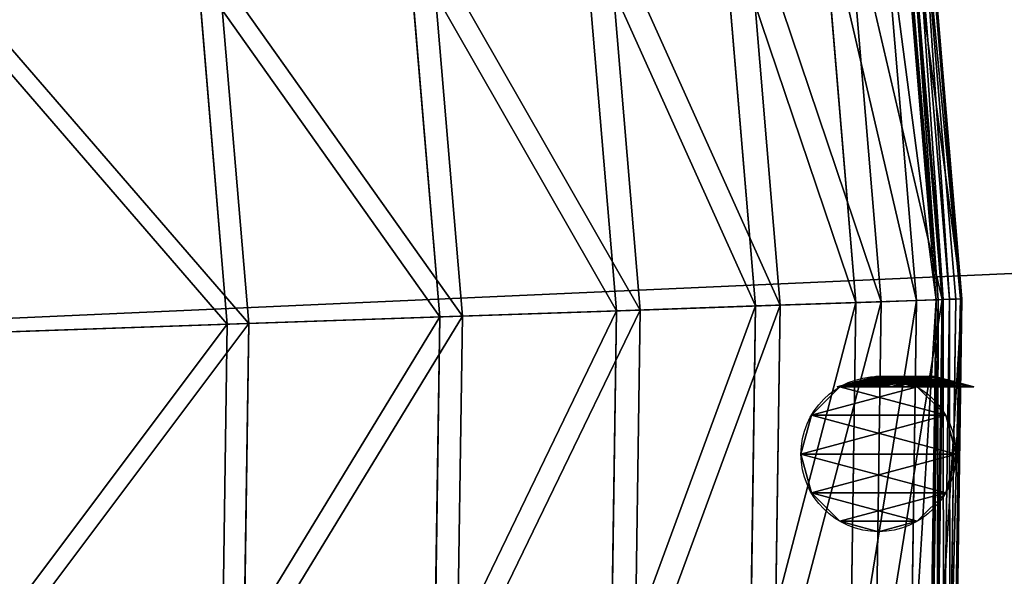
# Model space of a CAD drawing. Extents: x 0 to 1230, y 0 to 270.
# Tile 158 of 245: x 721 to 752, y 131 to 149. Entities that reach past the tile are written whole.
import ezdxf

# ---------------------------------------------------------------- set-up
doc = ezdxf.new("R2010")
doc.units = 0
doc.layers.get('0').update_dxf_attribs({"color": 13, "linetype": 'CONTINUOUS'})

# ---------------------------------------------------------------- blocks, each defined once
blk = doc.blocks.new('GROUP_6')
for p, q in [((268.845, 139.775, 12.977), (267.747, 152.858, 12.977)), ((269.465, 139.797, 0.363), (268.362, 152.94, 0.363)), ((268.426, 152.948, 0.165), (269.529, 139.799, 0.165)), ((268.546, 152.964, 13.057), (269.65, 139.803, 13.057)), ((268.579, 152.969, 0.024), (269.684, 139.804, 0.024)), ((268.782, 152.996, -0.02), (269.888, 139.811, -0.02)), ((270.087, 139.818, 0.044), (268.98, 153.022, 0.044)), ((270.228, 139.823, 0.199), (269.119, 153.041, 0.199)), ((269.163, 153.047, 0.403), (270.272, 139.824, 0.403)), ((266.937, 139.709, 25.83), (265.855, 152.605, 25.83)), ((266.642, 152.71, 25.988), (267.731, 139.736, 25.988)), ((263.778, 139.6, 38.433), (262.722, 152.186, 38.433)), ((263.49, 152.289, 38.668), (264.552, 139.626, 38.668)), ((259.399, 139.448, 50.667), (258.379, 151.606, 50.667)), ((259.119, 151.705, 50.977), (260.146, 139.474, 50.977)), ((253.573, 150.964, 62.794), (254.553, 139.28, 62.794)), ((253.84, 139.256, 62.412), (252.866, 150.87, 62.412)), ((247.156, 139.024, 73.557), (246.237, 149.984, 73.557)), ((246.903, 150.073, 74.007), (247.828, 139.047, 74.007)), ((268.845, 139.775, 12.977), (266.937, 139.709, 25.83)), ((267.731, 139.736, 25.988), (269.65, 139.803, 13.057)), ((268.655, 126.648, 12.977), (268.845, 139.775, 12.977)), ((269.465, 139.797, 0.363), (268.845, 139.775, 12.977)), ((269.274, 126.609, 0.363), (269.465, 139.797, 0.363)), ((269.529, 139.799, 0.165), (269.338, 126.605, 0.165)), ((269.65, 139.803, 13.057), (269.459, 126.597, 13.057)), ((269.465, 139.797, 0.363), (269.529, 139.799, 0.165)), ((269.684, 139.804, 0.024), (269.493, 126.595, 0.024)), ((269.529, 139.799, 0.165), (269.684, 139.804, 0.024)), ((269.65, 139.803, 13.057), (270.272, 139.824, 0.403)), ((269.684, 139.804, 0.024), (269.888, 139.811, -0.02)), ((269.888, 139.811, -0.02), (269.697, 126.582, -0.02)), ((270.087, 139.818, 0.044), (269.888, 139.811, -0.02)), ((269.895, 126.569, 0.044), (270.087, 139.818, 0.044)), ((270.036, 126.56, 0.199), (270.228, 139.823, 0.199)), ((270.272, 139.824, 0.403), (270.08, 126.557, 0.403)), ((270.228, 139.823, 0.199), (270.087, 139.818, 0.044)), ((270.272, 139.824, 0.403), (270.228, 139.823, 0.199)), ((259.399, 139.448, 50.667), (253.84, 139.256, 62.412)), ((254.553, 139.28, 62.794), (260.146, 139.474, 50.977)), ((259.222, 127.248, 50.667), (259.399, 139.448, 50.667)), ((263.778, 139.6, 38.433), (259.399, 139.448, 50.667)), ((260.146, 139.474, 50.977), (259.968, 127.201, 50.977)), ((260.146, 139.474, 50.977), (264.552, 139.626, 38.668)), ((263.596, 126.97, 38.433), (263.778, 139.6, 38.433)), ((266.937, 139.709, 25.83), (263.778, 139.6, 38.433)), ((264.552, 139.626, 38.668), (264.368, 126.921, 38.668)), ((264.552, 139.626, 38.668), (267.731, 139.736, 25.988)), ((266.75, 126.769, 25.83), (266.937, 139.709, 25.83)), ((267.731, 139.736, 25.988), (267.542, 126.719, 25.988)), ((253.84, 139.256, 62.412), (247.156, 139.024, 73.557)), ((247.828, 139.047, 74.007), (254.553, 139.28, 62.794)), ((253.671, 127.602, 62.412), (253.84, 139.256, 62.412)), ((254.553, 139.28, 62.794), (254.383, 127.556, 62.794)), ((247.156, 139.024, 73.557), (239.412, 138.756, 83.993)), ((240.036, 138.778, 84.507), (247.828, 139.047, 74.007)), ((246.997, 128.026, 73.557), (247.156, 139.024, 73.557)), ((247.828, 139.047, 74.007), (247.668, 127.984, 74.007))]:
    blk.add_line(p, q)
mesh = blk.add_polyface()
corners = [(265.855, 152.605, 25.83), (268.845, 139.775, 12.977), (266.937, 139.709, 25.83), (267.747, 152.858, 12.977)]
mesh.append_faces([[corners[k] for k in face] for face in [(0, 1, 2), (1, 0, 3)]], dxfattribs={"vtx0": -1})
mesh = blk.add_polyface()
corners = [(269.65, 139.803, 13.057), (266.642, 152.71, 25.988), (267.731, 139.736, 25.988), (268.546, 152.964, 13.057)]
mesh.append_faces([[corners[k] for k in face] for face in [(0, 1, 2), (1, 0, 3)]], dxfattribs={"vtx0": -1})
mesh = blk.add_polyface()
corners = [(267.747, 152.858, 12.977), (269.465, 139.797, 0.363), (268.845, 139.775, 12.977), (268.362, 152.94, 0.363)]
mesh.append_faces([[corners[k] for k in face] for face in [(0, 1, 2), (1, 0, 3)]], dxfattribs={"vtx0": -1})
mesh = blk.add_polyface()
corners = [(268.362, 152.94, 0.363), (269.529, 139.799, 0.165), (269.465, 139.797, 0.363), (268.426, 152.948, 0.165)]
mesh.append_faces([[corners[k] for k in face] for face in [(0, 1, 2), (1, 0, 3)]], dxfattribs={"vtx0": -1})
mesh = blk.add_polyface()
corners = [(268.579, 152.969, 0.024), (269.529, 139.799, 0.165), (268.426, 152.948, 0.165), (269.684, 139.804, 0.024)]
mesh.append_faces([[corners[k] for k in face] for face in [(0, 1, 2), (1, 0, 3)]], dxfattribs={"vtx0": -1})
mesh = blk.add_polyface()
corners = [(270.272, 139.824, 0.403), (268.546, 152.964, 13.057), (269.65, 139.803, 13.057), (269.163, 153.047, 0.403)]
mesh.append_faces([[corners[k] for k in face] for face in [(0, 1, 2), (1, 0, 3)]], dxfattribs={"vtx0": -1})
mesh = blk.add_polyface()
corners = [(268.782, 152.996, -0.02), (269.684, 139.804, 0.024), (268.579, 152.969, 0.024), (269.888, 139.811, -0.02)]
mesh.append_faces([[corners[k] for k in face] for face in [(0, 1, 2), (1, 0, 3)]], dxfattribs={"vtx0": -1})
mesh = blk.add_polyface()
corners = [(268.98, 153.022, 0.044), (269.888, 139.811, -0.02), (268.782, 152.996, -0.02), (270.087, 139.818, 0.044)]
mesh.append_faces([[corners[k] for k in face] for face in [(0, 1, 2), (1, 0, 3)]], dxfattribs={"vtx0": -1})
mesh = blk.add_polyface()
corners = [(268.98, 153.022, 0.044), (270.228, 139.823, 0.199), (270.087, 139.818, 0.044), (269.119, 153.041, 0.199)]
mesh.append_faces([[corners[k] for k in face] for face in [(0, 1, 2), (1, 0, 3)]], dxfattribs={"vtx0": -1})
mesh = blk.add_polyface()
corners = [(269.119, 153.041, 0.199), (270.272, 139.824, 0.403), (270.228, 139.823, 0.199), (269.163, 153.047, 0.403)]
mesh.append_faces([[corners[k] for k in face] for face in [(0, 1, 2), (1, 0, 3)]], dxfattribs={"vtx0": -1})
mesh = blk.add_polyface()
corners = [(262.722, 152.186, 38.433), (266.937, 139.709, 25.83), (263.778, 139.6, 38.433), (265.855, 152.605, 25.83)]
mesh.append_faces([[corners[k] for k in face] for face in [(0, 1, 2), (1, 0, 3)]], dxfattribs={"vtx0": -1})
mesh = blk.add_polyface()
corners = [(267.731, 139.736, 25.988), (263.49, 152.289, 38.668), (264.552, 139.626, 38.668), (266.642, 152.71, 25.988)]
mesh.append_faces([[corners[k] for k in face] for face in [(0, 1, 2), (1, 0, 3)]], dxfattribs={"vtx0": -1})
mesh = blk.add_polyface()
corners = [(258.379, 151.606, 50.667), (263.778, 139.6, 38.433), (259.399, 139.448, 50.667), (262.722, 152.186, 38.433)]
mesh.append_faces([[corners[k] for k in face] for face in [(0, 1, 2), (1, 0, 3)]], dxfattribs={"vtx0": -1})
mesh = blk.add_polyface()
corners = [(264.552, 139.626, 38.668), (259.119, 151.705, 50.977), (260.146, 139.474, 50.977), (263.49, 152.289, 38.668)]
mesh.append_faces([[corners[k] for k in face] for face in [(0, 1, 2), (1, 0, 3)]], dxfattribs={"vtx0": -1})
mesh = blk.add_polyface()
corners = [(252.866, 150.87, 62.412), (259.399, 139.448, 50.667), (253.84, 139.256, 62.412), (258.379, 151.606, 50.667)]
mesh.append_faces([[corners[k] for k in face] for face in [(0, 1, 2), (1, 0, 3)]], dxfattribs={"vtx0": -1})
mesh = blk.add_polyface()
corners = [(260.146, 139.474, 50.977), (253.573, 150.964, 62.794), (254.553, 139.28, 62.794), (259.119, 151.705, 50.977)]
mesh.append_faces([[corners[k] for k in face] for face in [(0, 1, 2), (1, 0, 3)]], dxfattribs={"vtx0": -1})
mesh = blk.add_polyface()
corners = [(254.553, 139.28, 62.794), (246.903, 150.073, 74.007), (247.828, 139.047, 74.007), (253.573, 150.964, 62.794)]
mesh.append_faces([[corners[k] for k in face] for face in [(0, 1, 2), (1, 0, 3)]], dxfattribs={"vtx0": -1})
mesh = blk.add_polyface()
corners = [(246.237, 149.984, 73.557), (253.84, 139.256, 62.412), (247.156, 139.024, 73.557), (252.866, 150.87, 62.412)]
mesh.append_faces([[corners[k] for k in face] for face in [(0, 1, 2), (1, 0, 3)]], dxfattribs={"vtx0": -1})
mesh = blk.add_polyface()
corners = [(238.556, 148.958, 83.993), (247.156, 139.024, 73.557), (239.412, 138.756, 83.993), (246.237, 149.984, 73.557)]
mesh.append_faces([[corners[k] for k in face] for face in [(0, 1, 2), (1, 0, 3)]], dxfattribs={"vtx0": -1})
mesh = blk.add_polyface()
corners = [(247.828, 139.047, 74.007), (239.175, 149.041, 84.507), (240.036, 138.778, 84.507), (246.903, 150.073, 74.007)]
mesh.append_faces([[corners[k] for k in face] for face in [(0, 1, 2), (1, 0, 3)]], dxfattribs={"vtx0": -1})
mesh = blk.add_polyface()
corners = [(266.75, 126.769, 25.83), (268.845, 139.775, 12.977), (268.655, 126.648, 12.977), (266.937, 139.709, 25.83)]
mesh.append_faces([[corners[k] for k in face] for face in [(0, 1, 2), (1, 0, 3)]], dxfattribs={"vtx0": -1})
mesh = blk.add_polyface()
corners = [(269.65, 139.803, 13.057), (267.542, 126.719, 25.988), (269.459, 126.597, 13.057), (267.731, 139.736, 25.988)]
mesh.append_faces([[corners[k] for k in face] for face in [(0, 1, 2), (1, 0, 3)]], dxfattribs={"vtx0": -1})
mesh = blk.add_polyface()
corners = [(268.655, 126.648, 12.977), (269.465, 139.797, 0.363), (269.274, 126.609, 0.363), (268.845, 139.775, 12.977)]
mesh.append_faces([[corners[k] for k in face] for face in [(0, 1, 2), (1, 0, 3)]], dxfattribs={"vtx0": -1})
mesh = blk.add_polyface()
corners = [(269.274, 126.609, 0.363), (269.529, 139.799, 0.165), (269.338, 126.605, 0.165), (269.465, 139.797, 0.363)]
mesh.append_faces([[corners[k] for k in face] for face in [(0, 1, 2), (1, 0, 3)]], dxfattribs={"vtx0": -1})
mesh = blk.add_polyface()
corners = [(269.529, 139.799, 0.165), (269.493, 126.595, 0.024), (269.338, 126.605, 0.165), (269.684, 139.804, 0.024)]
mesh.append_faces([[corners[k] for k in face] for face in [(0, 1, 2), (1, 0, 3)]], dxfattribs={"vtx0": -1})
mesh = blk.add_polyface()
corners = [(270.272, 139.824, 0.403), (269.459, 126.597, 13.057), (270.08, 126.557, 0.403), (269.65, 139.803, 13.057)]
mesh.append_faces([[corners[k] for k in face] for face in [(0, 1, 2), (1, 0, 3)]], dxfattribs={"vtx0": -1})
mesh = blk.add_polyface()
corners = [(269.684, 139.804, 0.024), (269.697, 126.582, -0.02), (269.493, 126.595, 0.024), (269.888, 139.811, -0.02)]
mesh.append_faces([[corners[k] for k in face] for face in [(0, 1, 2), (1, 0, 3)]], dxfattribs={"vtx0": -1})
mesh = blk.add_polyface()
corners = [(269.888, 139.811, -0.02), (269.895, 126.569, 0.044), (269.697, 126.582, -0.02), (270.087, 139.818, 0.044)]
mesh.append_faces([[corners[k] for k in face] for face in [(0, 1, 2), (1, 0, 3)]], dxfattribs={"vtx0": -1})
mesh = blk.add_polyface()
corners = [(269.895, 126.569, 0.044), (270.228, 139.823, 0.199), (270.036, 126.56, 0.199), (270.087, 139.818, 0.044)]
mesh.append_faces([[corners[k] for k in face] for face in [(0, 1, 2), (1, 0, 3)]], dxfattribs={"vtx0": -1})
mesh = blk.add_polyface()
corners = [(270.036, 126.56, 0.199), (270.272, 139.824, 0.403), (270.08, 126.557, 0.403), (270.228, 139.823, 0.199)]
mesh.append_faces([[corners[k] for k in face] for face in [(0, 1, 2), (1, 0, 3)]], dxfattribs={"vtx0": -1})
mesh = blk.add_polyface()
corners = [(253.671, 127.602, 62.412), (259.399, 139.448, 50.667), (259.222, 127.248, 50.667), (253.84, 139.256, 62.412)]
mesh.append_faces([[corners[k] for k in face] for face in [(0, 1, 2), (1, 0, 3)]], dxfattribs={"vtx0": -1})
mesh = blk.add_polyface()
corners = [(260.146, 139.474, 50.977), (254.383, 127.556, 62.794), (259.968, 127.201, 50.977), (254.553, 139.28, 62.794)]
mesh.append_faces([[corners[k] for k in face] for face in [(0, 1, 2), (1, 0, 3)]], dxfattribs={"vtx0": -1})
mesh = blk.add_polyface()
corners = [(259.222, 127.248, 50.667), (263.778, 139.6, 38.433), (263.596, 126.97, 38.433), (259.399, 139.448, 50.667)]
mesh.append_faces([[corners[k] for k in face] for face in [(0, 1, 2), (1, 0, 3)]], dxfattribs={"vtx0": -1})
mesh = blk.add_polyface()
corners = [(264.552, 139.626, 38.668), (259.968, 127.201, 50.977), (264.368, 126.921, 38.668), (260.146, 139.474, 50.977)]
mesh.append_faces([[corners[k] for k in face] for face in [(0, 1, 2), (1, 0, 3)]], dxfattribs={"vtx0": -1})
mesh = blk.add_polyface()
corners = [(263.596, 126.97, 38.433), (266.937, 139.709, 25.83), (266.75, 126.769, 25.83), (263.778, 139.6, 38.433)]
mesh.append_faces([[corners[k] for k in face] for face in [(0, 1, 2), (1, 0, 3)]], dxfattribs={"vtx0": -1})
mesh = blk.add_polyface()
corners = [(267.731, 139.736, 25.988), (264.368, 126.921, 38.668), (267.542, 126.719, 25.988), (264.552, 139.626, 38.668)]
mesh.append_faces([[corners[k] for k in face] for face in [(0, 1, 2), (1, 0, 3)]], dxfattribs={"vtx0": -1})
mesh = blk.add_polyface()
corners = [(246.997, 128.026, 73.557), (253.84, 139.256, 62.412), (253.671, 127.602, 62.412), (247.156, 139.024, 73.557)]
mesh.append_faces([[corners[k] for k in face] for face in [(0, 1, 2), (1, 0, 3)]], dxfattribs={"vtx0": -1})
mesh = blk.add_polyface()
corners = [(254.553, 139.28, 62.794), (247.668, 127.984, 74.007), (254.383, 127.556, 62.794), (247.828, 139.047, 74.007)]
mesh.append_faces([[corners[k] for k in face] for face in [(0, 1, 2), (1, 0, 3)]], dxfattribs={"vtx0": -1})
mesh = blk.add_polyface()
corners = [(239.264, 128.519, 83.993), (247.156, 139.024, 73.557), (246.997, 128.026, 73.557), (239.412, 138.756, 83.993)]
mesh.append_faces([[corners[k] for k in face] for face in [(0, 1, 2), (1, 0, 3)]], dxfattribs={"vtx0": -1})
mesh = blk.add_polyface()
corners = [(247.828, 139.047, 74.007), (239.887, 128.479, 84.507), (247.668, 127.984, 74.007), (240.036, 138.778, 84.507)]
mesh.append_faces([[corners[k] for k in face] for face in [(0, 1, 2), (1, 0, 3)]], dxfattribs={"vtx0": -1})
blk = doc.blocks.new('COMPONENT_3')
blk.add_blockref('GROUP_6', (0, 0))
blk = doc.blocks.new('GROUP_22')
mesh = blk.add_polyface()
corners = [(319, 49), (1, 1), (1, 49), (319, 1)]
mesh.append_faces([[corners[k] for k in face] for face in [(0, 1, 2), (1, 0, 3)]], dxfattribs={"vtx0": -1})
mesh = blk.add_polyface()
corners = [(317, 3, 2), (3, 9.198, 2), (3, 3, 2), (3, 11.198, 2), (3, 47, 2), (317, 47, 2)]
mesh.append_faces([[corners[k] for k in face] for face in [(0, 1, 2), (4, 0, 5)]], dxfattribs={"vtx0": -1})
mesh.append_faces([[corners[k] for k in face] for face in [(1, 0, 3), (3, 0, 4)]], dxfattribs={"vtx0": -1, "vtx1": -1})
blk = doc.blocks.new('GROUP_13')
for p, q in [((2.525, 450), (1.305, 450, 0.327)), ((3.745, 450, 0.327), (2.525, 450)), ((2.525, 438.57), (2.525, 450)), ((2.525, 438.57), (1.305, 438.566, 0.327)), ((3.745, 438.574, 0.327), (2.525, 438.57)), ((2.573, 431.735), (2.525, 438.57)), ((2.573, 431.735), (1.353, 431.718, 0.327)), ((3.793, 431.752, 0.327), (2.573, 431.735)), ((2.715, 424.901), (2.573, 431.735)), ((3.935, 424.935, 0.327), (2.715, 424.901)), ((2.715, 424.901), (1.496, 424.867, 0.327)), ((2.953, 418.07), (2.715, 424.901)), ((2.953, 418.07), (1.734, 418.019, 0.327)), ((4.172, 418.121, 0.327), (2.953, 418.07)), ((3.119, 414.657), (2.953, 418.07)), ((3.119, 414.657), (1.9, 414.603, 0.327)), ((4.339, 414.71, 0.327), (3.119, 414.657)), ((3.434, 406.513), (3.119, 414.657)), ((3.434, 406.513), (2.214, 406.478, 0.327)), ((4.653, 406.547, 0.327), (3.434, 406.513)), ((3.582, 398.364), (3.434, 406.513)), ((3.582, 398.364), (2.362, 398.354, 0.327)), ((3.566, 390.214), (3.582, 398.364)), ((4.803, 398.374, 0.327), (3.582, 398.364)), ((3.566, 390.214), (2.346, 390.229, 0.327)), ((3.384, 382.066), (3.566, 390.214)), ((4.786, 390.199, 0.327), (3.566, 390.214)), ((3.384, 382.066), (2.164, 382.098, 0.327)), ((3.013, 369.229), (3.384, 382.066)), ((4.604, 382.035, 0.327), (3.384, 382.066)), ((3.013, 369.229), (1.793, 369.259, 0.327)), ((2.733, 356.388), (3.013, 369.229)), ((4.233, 369.198, 0.327), (3.013, 369.229)), ((2.733, 356.388), (1.513, 356.41, 0.327)), ((2.525, 341.007), (2.733, 356.388)), ((3.953, 356.367, 0.327), (2.733, 356.388)), ((2.525, 341.007), (1.305, 341.019, 0.327)), ((2.447, 330.704), (2.525, 341.007)), ((3.745, 340.994, 0.327), (2.525, 341.007)), ((2.447, 330.704), (1.227, 330.709, 0.327)), ((2.44, 317.861), (2.447, 330.704)), ((3.667, 330.699, 0.327), (2.447, 330.704)), ((2.44, 317.861), (1.22, 317.857, 0.327)), ((3.661, 317.864, 0.327), (2.44, 317.861)), ((2.525, 305.018), (2.44, 317.861)), ((3.745, 305.022, 0.327), (2.525, 305.018)), ((2.525, 305.018), (1.305, 305.014, 0.327)), ((2.525, 204.753), (2.525, 305.018)), ((2.525, 204.753), (1.305, 204.751, 0.327)), ((3.745, 204.756, 0.327), (2.525, 204.753)), ((2.602, 183.752), (2.525, 204.753)), ((2.602, 183.752), (1.382, 183.743, 0.327)), ((3.822, 183.761, 0.327), (2.602, 183.752)), ((2.832, 162.752), (2.602, 183.752)), ((2.832, 162.752), (1.612, 162.734, 0.327)), ((4.053, 162.769, 0.327), (2.832, 162.752)), ((3.216, 141.753), (2.832, 162.752)), ((4.436, 141.78, 0.327), (3.216, 141.753)), ((3.216, 141.753), (1.997, 141.727, 0.327)), ((3.754, 120.759), (3.216, 141.753)), ((3.754, 120.759), (2.534, 120.729, 0.327)), ((4.974, 120.788, 0.327), (3.754, 120.759)), ((4.147, 103.257), (3.754, 120.759)), ((4.147, 103.257), (2.927, 103.237, 0.327)), ((5.367, 103.276, 0.327), (4.147, 103.257)), ((4.3, 85.751), (4.147, 103.257)), ((4.3, 85.751), (3.08, 85.748, 0.327)), ((4.215, 68.244), (4.3, 85.751)), ((5.521, 85.753, 0.327), (4.3, 85.751)), ((4.215, 68.244), (2.995, 68.258, 0.327)), ((3.891, 50.741), (4.215, 68.244)), ((5.435, 68.23, 0.327), (4.215, 68.244)), ((3.891, 50.741), (2.671, 50.772, 0.327)), ((3.327, 33.243), (3.891, 50.741)), ((5.111, 50.71, 0.327), (3.891, 50.741)), ((3.327, 33.243), (2.108, 33.291, 0.327)), ((2.525, 15.755), (3.327, 33.243)), ((4.547, 33.196, 0.327), (3.327, 33.243)), ((2.525, 15.755), (1.305, 15.783, 0.327)), ((3.745, 15.727, 0.327), (2.525, 15.755)), ((2.525, 0), (2.525, 15.755))]:
    blk.add_line(p, q)
at = {"extrusion": (0, 1, 0)}
blk.add_circle((-2.525, 2.44), 2.44, dxfattribs=at)
mesh = blk.add_polyface()
corners = [(1.305, 450, 0.327), (3.745, 450, 0.327), (2.525, 450), (0.412, 450, 1.22), (4.639, 450, 1.22), (0.085, 450, 2.44), (4.966, 450, 2.44), (0.412, 450, 3.661), (4.639, 450, 3.661), (1.305, 450, 4.554), (3.745, 450, 4.554), (2.525, 450, 4.881)]
mesh.append_faces([[corners[k] for k in face] for face in [(0, 1, 2), (10, 9, 11)]], dxfattribs={"vtx0": -1})
mesh.append_faces([[corners[k] for k in face] for face in [(1, 3, 4), (4, 5, 6), (6, 7, 8), (8, 9, 10)]], dxfattribs={"vtx0": -1, "vtx1": -1})
mesh.append_faces([[corners[k] for k in face] for face in [(1, 0, 3), (4, 3, 5), (6, 5, 7), (8, 7, 9)]], dxfattribs={"vtx0": -1, "vtx2": -1})
mesh = blk.add_polyface()
corners = [(2.525, 450), (1.305, 438.566, 0.327), (1.305, 450, 0.327), (2.525, 438.57)]
mesh.append_faces([[corners[k] for k in face] for face in [(0, 1, 2), (1, 0, 3)]], dxfattribs={"vtx0": -1})
mesh = blk.add_polyface()
corners = [(3.745, 450, 0.327), (2.525, 438.57), (2.525, 450), (3.745, 438.574, 0.327)]
mesh.append_faces([[corners[k] for k in face] for face in [(0, 1, 2), (1, 0, 3)]], dxfattribs={"vtx0": -1})
mesh = blk.add_polyface()
corners = [(2.525, 438.57), (1.353, 431.718, 0.327), (1.305, 438.566, 0.327), (2.573, 431.735)]
mesh.append_faces([[corners[k] for k in face] for face in [(0, 1, 2), (1, 0, 3)]], dxfattribs={"vtx0": -1})
mesh = blk.add_polyface()
corners = [(3.745, 438.574, 0.327), (2.573, 431.735), (2.525, 438.57), (3.793, 431.752, 0.327)]
mesh.append_faces([[corners[k] for k in face] for face in [(0, 1, 2), (1, 0, 3)]], dxfattribs={"vtx0": -1})
mesh = blk.add_polyface()
corners = [(2.573, 431.735), (1.496, 424.867, 0.327), (1.353, 431.718, 0.327), (2.715, 424.901)]
mesh.append_faces([[corners[k] for k in face] for face in [(0, 1, 2), (1, 0, 3)]], dxfattribs={"vtx0": -1})
mesh = blk.add_polyface()
corners = [(3.793, 431.752, 0.327), (2.715, 424.901), (2.573, 431.735), (3.935, 424.935, 0.327)]
mesh.append_faces([[corners[k] for k in face] for face in [(0, 1, 2), (1, 0, 3)]], dxfattribs={"vtx0": -1})
mesh = blk.add_polyface()
corners = [(3.935, 424.935, 0.327), (2.953, 418.07), (2.715, 424.901), (4.172, 418.121, 0.327)]
mesh.append_faces([[corners[k] for k in face] for face in [(0, 1, 2), (1, 0, 3)]], dxfattribs={"vtx0": -1})
mesh = blk.add_polyface()
corners = [(2.715, 424.901), (1.734, 418.019, 0.327), (1.496, 424.867, 0.327), (2.953, 418.07)]
mesh.append_faces([[corners[k] for k in face] for face in [(0, 1, 2), (1, 0, 3)]], dxfattribs={"vtx0": -1})
mesh = blk.add_polyface()
corners = [(2.953, 418.07), (1.9, 414.603, 0.327), (1.734, 418.019, 0.327), (3.119, 414.657)]
mesh.append_faces([[corners[k] for k in face] for face in [(0, 1, 2), (1, 0, 3)]], dxfattribs={"vtx0": -1})
mesh = blk.add_polyface()
corners = [(4.172, 418.121, 0.327), (3.119, 414.657), (2.953, 418.07), (4.339, 414.71, 0.327)]
mesh.append_faces([[corners[k] for k in face] for face in [(0, 1, 2), (1, 0, 3)]], dxfattribs={"vtx0": -1})
mesh = blk.add_polyface()
corners = [(3.119, 414.657), (2.214, 406.478, 0.327), (1.9, 414.603, 0.327), (3.434, 406.513)]
mesh.append_faces([[corners[k] for k in face] for face in [(0, 1, 2), (1, 0, 3)]], dxfattribs={"vtx0": -1})
mesh = blk.add_polyface()
corners = [(4.339, 414.71, 0.327), (3.434, 406.513), (3.119, 414.657), (4.653, 406.547, 0.327)]
mesh.append_faces([[corners[k] for k in face] for face in [(0, 1, 2), (1, 0, 3)]], dxfattribs={"vtx0": -1})
mesh = blk.add_polyface()
corners = [(3.434, 406.513), (2.362, 398.354, 0.327), (2.214, 406.478, 0.327), (3.582, 398.364)]
mesh.append_faces([[corners[k] for k in face] for face in [(0, 1, 2), (1, 0, 3)]], dxfattribs={"vtx0": -1})
mesh = blk.add_polyface()
corners = [(4.653, 406.547, 0.327), (3.582, 398.364), (3.434, 406.513), (4.803, 398.374, 0.327)]
mesh.append_faces([[corners[k] for k in face] for face in [(0, 1, 2), (1, 0, 3)]], dxfattribs={"vtx0": -1})
mesh = blk.add_polyface()
corners = [(2.362, 398.354, 0.327), (3.566, 390.214), (2.346, 390.229, 0.327), (3.582, 398.364)]
mesh.append_faces([[corners[k] for k in face] for face in [(0, 1, 2), (1, 0, 3)]], dxfattribs={"vtx0": -1})
mesh = blk.add_polyface()
corners = [(3.582, 398.364), (4.786, 390.199, 0.327), (3.566, 390.214), (4.803, 398.374, 0.327)]
mesh.append_faces([[corners[k] for k in face] for face in [(0, 1, 2), (1, 0, 3)]], dxfattribs={"vtx0": -1})
mesh = blk.add_polyface()
corners = [(2.346, 390.229, 0.327), (3.384, 382.066), (2.164, 382.098, 0.327), (3.566, 390.214)]
mesh.append_faces([[corners[k] for k in face] for face in [(0, 1, 2), (1, 0, 3)]], dxfattribs={"vtx0": -1})
mesh = blk.add_polyface()
corners = [(3.566, 390.214), (4.604, 382.035, 0.327), (3.384, 382.066), (4.786, 390.199, 0.327)]
mesh.append_faces([[corners[k] for k in face] for face in [(0, 1, 2), (1, 0, 3)]], dxfattribs={"vtx0": -1})
mesh = blk.add_polyface()
corners = [(2.164, 382.098, 0.327), (3.013, 369.229), (1.793, 369.259, 0.327), (3.384, 382.066)]
mesh.append_faces([[corners[k] for k in face] for face in [(0, 1, 2), (1, 0, 3)]], dxfattribs={"vtx0": -1})
mesh = blk.add_polyface()
corners = [(3.384, 382.066), (4.233, 369.198, 0.327), (3.013, 369.229), (4.604, 382.035, 0.327)]
mesh.append_faces([[corners[k] for k in face] for face in [(0, 1, 2), (1, 0, 3)]], dxfattribs={"vtx0": -1})
mesh = blk.add_polyface()
corners = [(1.793, 369.259, 0.327), (2.733, 356.388), (1.513, 356.41, 0.327), (3.013, 369.229)]
mesh.append_faces([[corners[k] for k in face] for face in [(0, 1, 2), (1, 0, 3)]], dxfattribs={"vtx0": -1})
mesh = blk.add_polyface()
corners = [(3.013, 369.229), (3.953, 356.367, 0.327), (2.733, 356.388), (4.233, 369.198, 0.327)]
mesh.append_faces([[corners[k] for k in face] for face in [(0, 1, 2), (1, 0, 3)]], dxfattribs={"vtx0": -1})
mesh = blk.add_polyface()
corners = [(1.513, 356.41, 0.327), (2.525, 341.007), (1.305, 341.019, 0.327), (2.733, 356.388)]
mesh.append_faces([[corners[k] for k in face] for face in [(0, 1, 2), (1, 0, 3)]], dxfattribs={"vtx0": -1})
mesh = blk.add_polyface()
corners = [(2.733, 356.388), (3.745, 340.994, 0.327), (2.525, 341.007), (3.953, 356.367, 0.327)]
mesh.append_faces([[corners[k] for k in face] for face in [(0, 1, 2), (1, 0, 3)]], dxfattribs={"vtx0": -1})
mesh = blk.add_polyface()
corners = [(1.305, 341.019, 0.327), (2.447, 330.704), (1.227, 330.709, 0.327), (2.525, 341.007)]
mesh.append_faces([[corners[k] for k in face] for face in [(0, 1, 2), (1, 0, 3)]], dxfattribs={"vtx0": -1})
mesh = blk.add_polyface()
corners = [(2.525, 341.007), (3.667, 330.699, 0.327), (2.447, 330.704), (3.745, 340.994, 0.327)]
mesh.append_faces([[corners[k] for k in face] for face in [(0, 1, 2), (1, 0, 3)]], dxfattribs={"vtx0": -1})
mesh = blk.add_polyface()
corners = [(1.227, 330.709, 0.327), (2.44, 317.861), (1.22, 317.857, 0.327), (2.447, 330.704)]
mesh.append_faces([[corners[k] for k in face] for face in [(0, 1, 2), (1, 0, 3)]], dxfattribs={"vtx0": -1})
mesh = blk.add_polyface()
corners = [(2.447, 330.704), (3.661, 317.864, 0.327), (2.44, 317.861), (3.667, 330.699, 0.327)]
mesh.append_faces([[corners[k] for k in face] for face in [(0, 1, 2), (1, 0, 3)]], dxfattribs={"vtx0": -1})
mesh = blk.add_polyface()
corners = [(2.44, 317.861), (1.305, 305.014, 0.327), (1.22, 317.857, 0.327), (2.525, 305.018)]
mesh.append_faces([[corners[k] for k in face] for face in [(0, 1, 2), (1, 0, 3)]], dxfattribs={"vtx0": -1})
mesh = blk.add_polyface()
corners = [(3.661, 317.864, 0.327), (2.525, 305.018), (2.44, 317.861), (3.745, 305.022, 0.327)]
mesh.append_faces([[corners[k] for k in face] for face in [(0, 1, 2), (1, 0, 3)]], dxfattribs={"vtx0": -1})
mesh = blk.add_polyface()
corners = [(3.745, 305.022, 0.327), (2.525, 204.753), (2.525, 305.018), (3.745, 204.756, 0.327)]
mesh.append_faces([[corners[k] for k in face] for face in [(0, 1, 2), (1, 0, 3)]], dxfattribs={"vtx0": -1})
mesh = blk.add_polyface()
corners = [(2.525, 305.018), (1.305, 204.751, 0.327), (1.305, 305.014, 0.327), (2.525, 204.753)]
mesh.append_faces([[corners[k] for k in face] for face in [(0, 1, 2), (1, 0, 3)]], dxfattribs={"vtx0": -1})
mesh = blk.add_polyface()
corners = [(2.525, 204.753), (1.382, 183.743, 0.327), (1.305, 204.751, 0.327), (2.602, 183.752)]
mesh.append_faces([[corners[k] for k in face] for face in [(0, 1, 2), (1, 0, 3)]], dxfattribs={"vtx0": -1})
mesh = blk.add_polyface()
corners = [(3.745, 204.756, 0.327), (2.602, 183.752), (2.525, 204.753), (3.822, 183.761, 0.327)]
mesh.append_faces([[corners[k] for k in face] for face in [(0, 1, 2), (1, 0, 3)]], dxfattribs={"vtx0": -1})
mesh = blk.add_polyface()
corners = [(2.602, 183.752), (1.612, 162.734, 0.327), (1.382, 183.743, 0.327), (2.832, 162.752)]
mesh.append_faces([[corners[k] for k in face] for face in [(0, 1, 2), (1, 0, 3)]], dxfattribs={"vtx0": -1})
mesh = blk.add_polyface()
corners = [(3.822, 183.761, 0.327), (2.832, 162.752), (2.602, 183.752), (4.053, 162.769, 0.327)]
mesh.append_faces([[corners[k] for k in face] for face in [(0, 1, 2), (1, 0, 3)]], dxfattribs={"vtx0": -1})
mesh = blk.add_polyface()
corners = [(2.832, 162.752), (1.997, 141.727, 0.327), (1.612, 162.734, 0.327), (3.216, 141.753)]
mesh.append_faces([[corners[k] for k in face] for face in [(0, 1, 2), (1, 0, 3)]], dxfattribs={"vtx0": -1})
mesh = blk.add_polyface()
corners = [(4.053, 162.769, 0.327), (3.216, 141.753), (2.832, 162.752), (4.436, 141.78, 0.327)]
mesh.append_faces([[corners[k] for k in face] for face in [(0, 1, 2), (1, 0, 3)]], dxfattribs={"vtx0": -1})
mesh = blk.add_polyface()
corners = [(4.436, 141.78, 0.327), (3.754, 120.759), (3.216, 141.753), (4.974, 120.788, 0.327)]
mesh.append_faces([[corners[k] for k in face] for face in [(0, 1, 2), (1, 0, 3)]], dxfattribs={"vtx0": -1})
mesh = blk.add_polyface()
corners = [(3.216, 141.753), (2.534, 120.729, 0.327), (1.997, 141.727, 0.327), (3.754, 120.759)]
mesh.append_faces([[corners[k] for k in face] for face in [(0, 1, 2), (1, 0, 3)]], dxfattribs={"vtx0": -1})
mesh = blk.add_polyface()
corners = [(3.754, 120.759), (2.927, 103.237, 0.327), (2.534, 120.729, 0.327), (4.147, 103.257)]
mesh.append_faces([[corners[k] for k in face] for face in [(0, 1, 2), (1, 0, 3)]], dxfattribs={"vtx0": -1})
mesh = blk.add_polyface()
corners = [(4.974, 120.788, 0.327), (4.147, 103.257), (3.754, 120.759), (5.367, 103.276, 0.327)]
mesh.append_faces([[corners[k] for k in face] for face in [(0, 1, 2), (1, 0, 3)]], dxfattribs={"vtx0": -1})
mesh = blk.add_polyface()
corners = [(4.147, 103.257), (3.08, 85.748, 0.327), (2.927, 103.237, 0.327), (4.3, 85.751)]
mesh.append_faces([[corners[k] for k in face] for face in [(0, 1, 2), (1, 0, 3)]], dxfattribs={"vtx0": -1})
mesh = blk.add_polyface()
corners = [(5.367, 103.276, 0.327), (4.3, 85.751), (4.147, 103.257), (5.521, 85.753, 0.327)]
mesh.append_faces([[corners[k] for k in face] for face in [(0, 1, 2), (1, 0, 3)]], dxfattribs={"vtx0": -1})
mesh = blk.add_polyface()
corners = [(3.08, 85.748, 0.327), (4.215, 68.244), (2.995, 68.258, 0.327), (4.3, 85.751)]
mesh.append_faces([[corners[k] for k in face] for face in [(0, 1, 2), (1, 0, 3)]], dxfattribs={"vtx0": -1})
mesh = blk.add_polyface()
corners = [(4.3, 85.751), (5.435, 68.23, 0.327), (4.215, 68.244), (5.521, 85.753, 0.327)]
mesh.append_faces([[corners[k] for k in face] for face in [(0, 1, 2), (1, 0, 3)]], dxfattribs={"vtx0": -1})
mesh = blk.add_polyface()
corners = [(2.995, 68.258, 0.327), (3.891, 50.741), (2.671, 50.772, 0.327), (4.215, 68.244)]
mesh.append_faces([[corners[k] for k in face] for face in [(0, 1, 2), (1, 0, 3)]], dxfattribs={"vtx0": -1})
mesh = blk.add_polyface()
corners = [(4.215, 68.244), (5.111, 50.71, 0.327), (3.891, 50.741), (5.435, 68.23, 0.327)]
mesh.append_faces([[corners[k] for k in face] for face in [(0, 1, 2), (1, 0, 3)]], dxfattribs={"vtx0": -1})
mesh = blk.add_polyface()
corners = [(2.671, 50.772, 0.327), (3.327, 33.243), (2.108, 33.291, 0.327), (3.891, 50.741)]
mesh.append_faces([[corners[k] for k in face] for face in [(0, 1, 2), (1, 0, 3)]], dxfattribs={"vtx0": -1})
mesh = blk.add_polyface()
corners = [(3.891, 50.741), (4.547, 33.196, 0.327), (3.327, 33.243), (5.111, 50.71, 0.327)]
mesh.append_faces([[corners[k] for k in face] for face in [(0, 1, 2), (1, 0, 3)]], dxfattribs={"vtx0": -1})
mesh = blk.add_polyface()
corners = [(2.108, 33.291, 0.327), (2.525, 15.755), (1.305, 15.783, 0.327), (3.327, 33.243)]
mesh.append_faces([[corners[k] for k in face] for face in [(0, 1, 2), (1, 0, 3)]], dxfattribs={"vtx0": -1})
mesh = blk.add_polyface()
corners = [(3.327, 33.243), (3.745, 15.727, 0.327), (2.525, 15.755), (4.547, 33.196, 0.327)]
mesh.append_faces([[corners[k] for k in face] for face in [(0, 1, 2), (1, 0, 3)]], dxfattribs={"vtx0": -1})
mesh = blk.add_polyface()
corners = [(1.305, 15.783, 0.327), (2.525, 0), (1.305, 0, 0.327), (2.525, 15.755)]
mesh.append_faces([[corners[k] for k in face] for face in [(0, 1, 2), (1, 0, 3)]], dxfattribs={"vtx0": -1})
mesh = blk.add_polyface()
corners = [(2.525, 15.755), (3.745, 0, 0.327), (2.525, 0), (3.745, 15.727, 0.327)]
mesh.append_faces([[corners[k] for k in face] for face in [(0, 1, 2), (1, 0, 3)]], dxfattribs={"vtx0": -1})
mesh = blk.add_polyface()
corners = [(3.745, 0, 0.327), (1.305, 0, 0.327), (2.525, 0), (4.639, 0, 1.22), (0.412, 0, 1.22), (4.966, 0, 2.44), (0.085, 0, 2.44), (4.639, 0, 3.661), (0.412, 0, 3.661), (3.745, 0, 4.554), (1.305, 0, 4.554), (2.525, 0, 4.881)]
mesh.append_faces([[corners[k] for k in face] for face in [(0, 1, 2), (10, 9, 11)]], dxfattribs={"vtx0": -1})
mesh.append_faces([[corners[k] for k in face] for face in [(1, 3, 4), (4, 5, 6), (6, 7, 8), (8, 9, 10)]], dxfattribs={"vtx0": -1, "vtx1": -1})
mesh.append_faces([[corners[k] for k in face] for face in [(1, 0, 3), (4, 3, 5), (6, 5, 7), (8, 7, 9)]], dxfattribs={"vtx0": -1, "vtx2": -1})
blk = doc.blocks.new('GROUP_24')
blk.add_blockref('GROUP_22', (1.353, 0))
at = {"extrusion": (-3.88578e-16, -1, -2.71858e-16), "yscale": 1.429343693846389, "rotation": 359.9999999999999}
blk.add_blockref('GROUP_13', (291.342, -650, -27.349), dxfattribs=at)
blk = doc.blocks.new('GROUP_15')
mesh = blk.add_polyface()
corners = [(1079, 1, 50), (1, 49, 50), (1, 1, 50), (1079, 49, 50)]
mesh.append_faces([[corners[k] for k in face] for face in [(0, 1, 2), (1, 0, 3)]], dxfattribs={"vtx0": -1})
mesh = blk.add_polyface()
corners = [(1079, 49), (1, 1), (1, 49), (1079, 1)]
mesh.append_faces([[corners[k] for k in face] for face in [(0, 1, 2), (1, 0, 3)]], dxfattribs={"vtx0": -1})
blk = doc.blocks.new('GROUP_25')
for name, p in [('COMPONENT_3', (479.98, -0.02, 0.02)), ('GROUP_24', (453.762, 110.012, 854.04)), ('GROUP_15', (75.115, 109.512, 154.04))]:
    blk.add_blockref(name, p)

msp = doc.modelspace()

# ---------------------------------------------------------------- block references
msp.add_blockref('GROUP_25', (0, 0))

doc.saveas('drawing.dxf')
